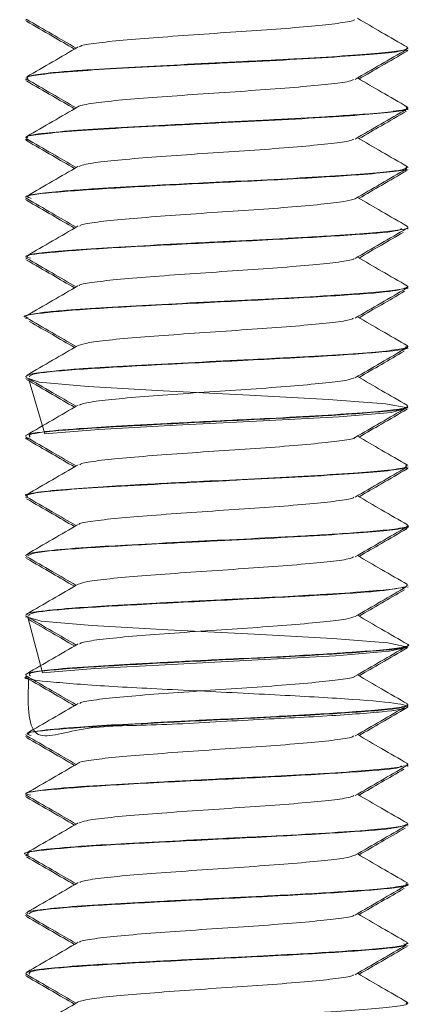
# Model space of a CAD drawing. Header units: millimetres. Extents: x -285 to 376, y -1480 to -23.
# Tile 34 of 38: x 262 to 270, y -85 to -64. Entities that reach past the tile are written whole.
import ezdxf

# ---------------------------------------------------------------- set-up
doc = ezdxf.new("R2010")
doc.units = ezdxf.units.MM

msp = doc.modelspace()

# ---------------------------------------------------------------- linework, layer by layer
at = {"color": 7, "linetype": 'Continuous', "lineweight": 15}
for p, q in [((262.096, -64.069), (262.096, -64.079)), ((270.096, -64.665), (270.096, -64.655)), ((270.096, -64.704), (270.096, -64.694)), ((262.096, -65.28), (262.096, -65.291)), ((262.096, -65.319), (262.096, -65.329)), ((270.046, -65.971), (270.049, -65.954)), ((270.096, -65.915), (270.096, -65.906)), ((270.096, -65.954), (270.096, -65.944)), ((262.096, -66.531), (262.096, -66.54)), ((262.096, -66.569), (262.096, -66.579)), ((270.033, -67.221), (270.065, -67.204)), ((270.096, -67.166), (270.096, -67.155)), ((270.096, -67.204), (270.096, -67.194)), ((262.096, -67.78), (262.096, -67.791)), ((262.096, -67.819), (262.096, -67.829)), ((270.096, -68.415), (270.096, -68.405)), ((270.096, -68.454), (270.096, -68.444)), ((262.096, -69.031), (262.096, -69.04)), ((262.096, -69.069), (262.096, -69.079)), ((270.096, -69.665), (270.096, -69.655)), ((270.096, -69.703), (270.096, -69.694)), ((262.096, -70.28), (262.096, -70.29)), ((262.096, -70.319), (262.096, -70.328)), ((270.096, -70.916), (270.096, -70.905)), ((269.977, -70.971), (270.016, -70.953)), ((270.096, -70.953), (270.096, -70.944)), ((262.096, -71.53), (262.096, -71.541)), ((262.096, -71.569), (262.096, -71.578)), ((270.096, -72.166), (270.096, -72.155)), ((270.096, -72.203), (270.096, -72.194)), ((262.096, -72.78), (262.096, -72.791)), ((262.096, -72.819), (262.096, -72.829)), ((270.096, -73.415), (270.096, -73.406)), ((270.096, -73.454), (270.096, -73.444)), ((262.096, -74.03), (262.096, -74.041)), ((262.096, -74.069), (262.096, -74.079)), ((270.058, -74.721), (270.05, -74.704)), ((270.096, -74.665), (270.096, -74.655)), ((270.096, -74.704), (270.096, -74.694)), ((262.096, -75.281), (262.096, -75.291)), ((262.096, -75.319), (262.096, -75.328)), ((269.981, -75.971), (270.029, -75.953)), ((270.096, -75.916), (270.096, -75.906)), ((270.096, -75.953), (270.096, -75.943)), ((262.096, -76.53), (262.096, -76.541)), ((262.096, -76.569), (262.096, -76.578)), ((270.096, -77.166), (270.096, -77.155)), ((270.096, -77.204), (270.096, -77.194)), ((262.096, -77.78), (262.096, -77.791)), ((262.096, -77.819), (262.096, -77.829)), ((270.096, -78.416), (270.096, -78.405)), ((270.096, -78.454), (270.096, -78.444)), ((262.096, -79.031), (262.096, -79.041)), ((262.096, -79.069), (262.096, -79.079)), ((270.096, -79.665), (270.096, -79.655)), ((270.096, -79.704), (270.096, -79.694)), ((262.096, -80.281), (262.096, -80.29)), ((262.096, -80.319), (262.096, -80.329)), ((270.096, -80.915), (270.096, -80.905)), ((270.096, -80.954), (270.096, -80.944)), ((262.096, -81.531), (262.096, -81.54)), ((262.096, -81.568), (262.096, -81.578)), ((269.976, -82.221), (270.008, -82.203)), ((270.096, -82.166), (270.096, -82.156)), ((270.096, -82.203), (270.096, -82.194)), ((262.096, -82.78), (262.096, -82.791)), ((262.096, -82.819), (262.096, -82.828)), ((270.096, -83.416), (270.096, -83.405)), ((270.096, -83.453), (270.096, -83.444)), ((262.096, -84.03), (262.096, -84.041)), ((262.096, -84.069), (262.096, -84.079)), ((270.096, -84.666), (270.096, -84.656))]:
    msp.add_line(p, q, dxfattribs=at)
at = {"color": 7, "linetype": 'Continuous', "lineweight": 15, "flags": 128}
for points in [[(262.153, -71.578), (262.491, -72.74), (263.626, -72.648), (265.246, -72.559), (267.064, -72.467), (268.661, -72.378), (269.751, -72.287), (270.093, -72.196), (269.627, -72.107), (268.432, -72.015), (266.783, -71.926), (264.969, -71.834), (263.405, -71.745), (262.378, -71.654), (262.108, -71.563), (262.108, -71.563)], [(262.136, -76.578), (262.448, -77.745), (263.544, -77.653), (265.145, -77.565), (266.963, -77.472), (268.579, -77.383), (269.708, -77.291), (270.095, -77.202), (269.674, -77.112), (268.516, -77.02), (266.886, -76.931), (265.068, -76.839), (263.484, -76.75), (262.416, -76.659), (262.101, -76.568), (262.101, -76.568)]]:
    msp.add_lwpolyline(points, dxfattribs=at)
at = {"color": 7, "linetype": 'Continuous', "lineweight": 15}
for points, knots in [([(262.106, -64.055), (262.286, -64.159), (262.634, -64.361), (262.982, -64.563), (263.149, -64.66)], [0, 0, 0, 0, 0.517843, 1, 1, 1, 1]), ([(262.111, -64.097), (262.291, -64.201), (262.626, -64.395), (262.961, -64.59), (263.116, -64.68)], [0, 0, 0, 0, 0.537994, 1, 1, 1, 1]), ([(263.223, -64.635), (263.227, -64.629), (263.245, -64.602), (263.547, -64.556), (264.099, -64.493), (264.853, -64.436), (265.713, -64.373), (266.611, -64.313), (267.46, -64.255), (268.19, -64.191), (268.705, -64.134), (268.97, -64.09), (268.975, -64.067), (268.976, -64.064)], [0, 0, 0, 0, 0.034723, 0.140268, 0.2469, 0.351199, 0.457784, 0.56344, 0.668338, 0.775142, 0.879593, 0.985814, 1, 1, 1, 1]), ([(270.088, -64.643), (269.908, -64.538), (269.559, -64.336), (269.21, -64.133), (269.041, -64.035)], [0, 0, 0, 0, 0.515654, 1, 1, 1, 1]), ([(262.143, -65.305), (262.125, -65.29), (262.085, -65.255), (262.447, -65.203), (263.13, -65.139), (264.098, -65.082), (265.244, -65.021), (266.468, -64.959), (267.659, -64.902), (268.707, -64.838), (269.51, -64.779), (270.014, -64.722), (270.056, -64.683), (270.075, -64.665)], [0, 0, 0, 0, 0.069049, 0.162428, 0.257736, 0.351084, 0.445643, 0.540568, 0.63368, 0.728921, 0.822744, 0.91677, 1, 1, 1, 1]), ([(270.067, -64.643), (270.08, -64.645), (270.094, -64.648), (270.095, -64.651), (270.095, -64.651), (270.095, -64.653), (270.096, -64.658), (270.085, -64.677), (269.962, -64.716), (269.527, -64.768), (268.764, -64.824), (268.089, -64.866), (267.698, -64.887), (267.594, -64.893), (267.249, -64.911), (266.532, -64.946), (265.474, -64.999), (264.352, -65.058), (263.668, -65.097), (263.299, -65.122), (263.025, -65.141), (262.581, -65.179), (262.168, -65.229), (262.131, -65.264), (262.114, -65.28)], [0, 0, 0, 0, 0.013166, 0.013412, 0.013828, 0.015168, 0.019882, 0.037442, 0.104972, 0.195445, 0.285565, 0.377243, 0.3805, 0.386041, 0.403973, 0.467137, 0.558111, 0.648553, 0.738988, 0.748229, 0.766613, 0.830709, 0.921471, 1, 1, 1, 1]), ([(263.195, -64.634), (263.015, -64.739), (262.655, -64.948), (262.295, -65.156), (262.115, -65.261)], [0, 0, 0, 0, 0.4996716, 1, 1, 1, 1]), ([(268.991, -65.314), (269.171, -65.21), (269.53, -65.001), (269.89, -64.792), (270.07, -64.688)], [0, 0, 0, 0, 0.49971, 1, 1, 1, 1]), ([(269.075, -65.305), (269.23, -65.215), (269.565, -65.02), (269.901, -64.826), (270.08, -64.721)], [0, 0, 0, 0, 0.464504, 1, 1, 1, 1]), ([(270.075, -64.721), (270.078, -64.721), (270.106, -64.715), (270.082, -64.709), (270.06, -64.704)], [0, 0, 0, 0, 0.110509, 1, 1, 1, 1]), ([(262.106, -65.305), (262.286, -65.409), (262.634, -65.611), (262.982, -65.813), (263.149, -65.91)], [0, 0, 0, 0, 0.517843, 1, 1, 1, 1]), ([(262.111, -65.347), (262.291, -65.451), (262.626, -65.645), (262.961, -65.84), (263.116, -65.93)], [0, 0, 0, 0, 0.537994, 1, 1, 1, 1]), ([(263.202, -65.884), (263.202, -65.883), (263.198, -65.862), (263.44, -65.823), (263.922, -65.759), (264.635, -65.702), (265.472, -65.641), (266.368, -65.579), (267.239, -65.522), (268.008, -65.458), (268.587, -65.399), (268.919, -65.352), (268.95, -65.323), (268.96, -65.314)], [0, 0, 0, 0, 0.006044, 0.110696, 0.217519, 0.322136, 0.428115, 0.534505, 0.638856, 0.745604, 0.850754, 0.956133, 1, 1, 1, 1]), ([(270.088, -65.893), (269.908, -65.788), (269.559, -65.586), (269.21, -65.383), (269.041, -65.285)], [0, 0, 0, 0, 0.5156526, 1, 1, 1, 1]), ([(262.127, -66.54), (262.117, -66.536), (262.064, -66.511), (262.326, -66.47), (262.908, -66.406), (263.815, -66.347), (264.921, -66.288), (266.133, -66.225), (267.346, -66.168), (268.441, -66.106), (269.33, -66.044), (269.892, -65.987), (270.138, -65.941), (270.08, -65.918), (270.073, -65.915)], [0, 0, 0, 0, 0.021184, 0.116451, 0.213857, 0.310204, 0.406155, 0.50367, 0.599014, 0.696129, 0.792999, 0.888501, 0.986061, 1, 1, 1, 1]), ([(263.195, -65.884), (263.015, -65.989), (262.655, -66.198), (262.295, -66.406), (262.115, -66.511)], [0, 0, 0, 0, 0.4996716, 1, 1, 1, 1]), ([(270.058, -65.906), (270.069, -65.912), (270.105, -65.932), (269.976, -65.957), (269.854, -65.976), (269.814, -65.982), (269.658, -66.003), (269.386, -66.027), (268.874, -66.065), (268.275, -66.105), (267.684, -66.139), (267.31, -66.158), (267.296, -66.158), (267.249, -66.161), (267.071, -66.17), (266.71, -66.187), (266.339, -66.205), (266.028, -66.221), (265.637, -66.241), (264.905, -66.279), (263.937, -66.33), (263.042, -66.387), (262.594, -66.429), (262.391, -66.454), (262.255, -66.473), (262.104, -66.498), (262.128, -66.521), (262.138, -66.531)], [0, 0, 0, 0, 0.03007, 0.097471, 0.115755, 0.121029, 0.123723, 0.215066, 0.246971, 0.308288, 0.401327, 0.401679, 0.402364, 0.404732, 0.413462, 0.446881, 0.492907, 0.502403, 0.521193, 0.586554, 0.678838, 0.770738, 0.86424, 0.873524, 0.891916, 0.95593, 1, 1, 1, 1]), ([(268.991, -66.564), (269.171, -66.46), (269.53, -66.251), (269.89, -66.042), (270.07, -65.938)], [0, 0, 0, 0, 0.499711, 1, 1, 1, 1]), ([(269.075, -66.555), (269.23, -66.465), (269.562, -66.272), (269.894, -66.08), (270.07, -65.978)], [0, 0, 0, 0, 0.469475, 1, 1, 1, 1]), ([(262.132, -66.597), (262.118, -66.594), (262.086, -66.588), (262.108, -66.582), (262.121, -66.579)], [0, 0, 0, 0, 0.445519, 1, 1, 1, 1]), ([(262.106, -66.555), (262.286, -66.659), (262.634, -66.861), (262.982, -67.063), (263.149, -67.16)], [0, 0, 0, 0, 0.517843, 1, 1, 1, 1]), ([(262.111, -66.597), (262.291, -66.701), (262.626, -66.895), (262.961, -67.09), (263.116, -67.18)], [0, 0, 0, 0, 0.537995, 1, 1, 1, 1]), ([(263.213, -67.136), (263.25, -67.12), (263.335, -67.085), (263.773, -67.027), (264.425, -66.967), (265.237, -66.908), (266.123, -66.845), (267.01, -66.788), (267.814, -66.726), (268.451, -66.664), (268.863, -66.613), (268.935, -66.578), (268.964, -66.563)], [0, 0, 0, 0, 0.083631, 0.18999, 0.295189, 0.399955, 0.506435, 0.610534, 0.716575, 0.822348, 0.92662, 1, 1, 1, 1]), ([(270.088, -67.143), (269.908, -67.038), (269.559, -66.836), (269.21, -66.633), (269.041, -66.535)], [0, 0, 0, 0, 0.5156526, 1, 1, 1, 1]), ([(270.07, -67.143), (270.066, -67.164), (270.059, -67.203), (269.61, -67.26), (268.937, -67.312), (267.995, -67.372), (266.915, -67.429), (265.894, -67.477), (265.122, -67.517), (264.362, -67.558), (263.778, -67.59), (263.2, -67.628), (262.698, -67.668), (262.237, -67.72), (262.105, -67.757), (262.096, -67.776), (262.096, -67.777), (262.095, -67.779), (262.096, -67.78), (262.096, -67.78)], [0, 0, 0, 0, 0.098252, 0.178368, 0.266383, 0.358058, 0.448137, 0.531813, 0.595348, 0.630674, 0.720274, 0.751658, 0.811705, 0.902128, 0.992544, 0.993268, 0.994662, 0.99946, 1, 1, 1, 1]), ([(263.195, -67.134), (263.015, -67.239), (262.655, -67.448), (262.295, -67.656), (262.115, -67.761)], [0, 0, 0, 0, 0.4996723, 1, 1, 1, 1]), ([(262.21, -67.806), (262.167, -67.792), (262.029, -67.747), (262.682, -67.674), (264.004, -67.584), (265.796, -67.491), (267.638, -67.405), (269.006, -67.32), (269.772, -67.253), (270.098, -67.203), (270.062, -67.174), (270.051, -67.166)], [0, 0, 0, 0, 0.065651, 0.206348, 0.347224, 0.48913, 0.629277, 0.771637, 0.864988, 0.96038, 1, 1, 1, 1]), ([(268.991, -67.814), (269.171, -67.71), (269.53, -67.501), (269.89, -67.292), (270.07, -67.188)], [0, 0, 0, 0, 0.49971, 1, 1, 1, 1]), ([(269.075, -67.805), (269.23, -67.715), (269.565, -67.52), (269.901, -67.326), (270.08, -67.221)], [0, 0, 0, 0, 0.464505, 1, 1, 1, 1]), ([(262.106, -67.805), (262.286, -67.909), (262.634, -68.111), (262.982, -68.313), (263.149, -68.41)], [0, 0, 0, 0, 0.517843, 1, 1, 1, 1]), ([(263.226, -68.385), (263.24, -68.375), (263.28, -68.346), (263.633, -68.294), (264.228, -68.232), (265.007, -68.175), (265.879, -68.112), (266.774, -68.053), (267.608, -67.993), (268.297, -67.93), (268.803, -67.874), (268.928, -67.833), (268.99, -67.813)], [0, 0, 0, 0, 0.054364, 0.160178, 0.266163, 0.370275, 0.476757, 0.581445, 0.6867, 0.793023, 0.897023, 1, 1, 1, 1]), ([(270.088, -68.393), (269.908, -68.288), (269.559, -68.086), (269.21, -67.883), (269.041, -67.785)], [0, 0, 0, 0, 0.515654, 1, 1, 1, 1]), ([(262.111, -67.847), (262.291, -67.951), (262.626, -68.145), (262.961, -68.34), (263.116, -68.43)], [0, 0, 0, 0, 0.537994, 1, 1, 1, 1]), ([(262.191, -69.056), (262.154, -69.047), (261.985, -69.008), (262.515, -68.941), (263.715, -68.849), (265.457, -68.759), (267.324, -68.67), (268.905, -68.576), (269.883, -68.503), (269.944, -68.456), (269.966, -68.439)], [0, 0, 0, 0, 0.0418936, 0.1874698, 0.3346162, 0.4810824, 0.6270005, 0.774616, 0.920053, 1, 1, 1, 1]), ([(263.195, -68.384), (263.015, -68.489), (262.655, -68.698), (262.295, -68.906), (262.115, -69.011)], [0, 0, 0, 0, 0.4996716, 1, 1, 1, 1]), ([(270.078, -68.405), (270.084, -68.408), (270.138, -68.429), (269.917, -68.473), (269.409, -68.528), (268.685, -68.579), (268.027, -68.619), (267.321, -68.658), (266.761, -68.685), (266.256, -68.71), (265.866, -68.729), (265.132, -68.767), (264.148, -68.819), (263.206, -68.874), (262.521, -68.935), (262.134, -68.985), (262.133, -69.018), (262.132, -69.031)], [0, 0, 0, 0, 0.010814, 0.104387, 0.196147, 0.2887, 0.349298, 0.382342, 0.473668, 0.484418, 0.503592, 0.567119, 0.660014, 0.751506, 0.845052, 0.937092, 1, 1, 1, 1]), ([(268.991, -69.064), (269.171, -68.96), (269.53, -68.751), (269.89, -68.542), (270.07, -68.438)], [0, 0, 0, 0, 0.49971, 1, 1, 1, 1]), ([(269.075, -69.055), (269.23, -68.965), (269.539, -68.785), (269.848, -68.606), (270.001, -68.518)], [0, 0, 0, 0, 0.504415, 1, 1, 1, 1]), ([(262.106, -69.055), (262.286, -69.159), (262.634, -69.361), (262.982, -69.563), (263.149, -69.66)], [0, 0, 0, 0, 0.517843, 1, 1, 1, 1]), ([(263.219, -69.635), (263.22, -69.63), (263.23, -69.605), (263.511, -69.561), (264.042, -69.498), (264.783, -69.441), (265.637, -69.379), (266.535, -69.318), (267.392, -69.26), (268.134, -69.197), (268.67, -69.139), (268.954, -69.094), (268.966, -69.069), (268.968, -69.064)], [0, 0, 0, 0, 0.025696, 0.130925, 0.237659, 0.341998, 0.448434, 0.554362, 0.659028, 0.765856, 0.870469, 0.976464, 1, 1, 1, 1]), ([(270.088, -69.643), (269.908, -69.538), (269.559, -69.336), (269.21, -69.133), (269.041, -69.035)], [0, 0, 0, 0, 0.515654, 1, 1, 1, 1]), ([(262.111, -69.097), (262.291, -69.201), (262.626, -69.395), (262.961, -69.59), (263.116, -69.68)], [0, 0, 0, 0, 0.537994, 1, 1, 1, 1]), ([(262.144, -70.305), (262.127, -70.302), (261.947, -70.269), (262.376, -70.209), (263.44, -70.114), (265.127, -70.026), (266.991, -69.935), (268.662, -69.844), (269.864, -69.757), (270.011, -69.695), (270.085, -69.665)], [0, 0, 0, 0, 0.014318, 0.154591, 0.297053, 0.437661, 0.579137, 0.720857, 0.861349, 1, 1, 1, 1]), ([(270.083, -69.643), (270.087, -69.645), (270.114, -69.659), (270.057, -69.693), (269.765, -69.745), (269.247, -69.788), (268.7, -69.827), (268.073, -69.867), (267.123, -69.918), (265.954, -69.974), (264.799, -70.035), (263.751, -70.09), (262.999, -70.142), (262.578, -70.181), (262.26, -70.22), (262.132, -70.247), (262.098, -70.271), (262.097, -70.277), (262.097, -70.28)], [0, 0, 0, 0, 0.009426, 0.066846, 0.15827, 0.247765, 0.2817, 0.339501, 0.430308, 0.520155, 0.611863, 0.701803, 0.7925, 0.852089, 0.884279, 0.973787, 0.984385, 1, 1, 1, 1]), ([(263.195, -69.634), (263.015, -69.739), (262.655, -69.948), (262.295, -70.156), (262.115, -70.261)], [0, 0, 0, 0, 0.4996716, 1, 1, 1, 1]), ([(268.991, -70.314), (269.171, -70.21), (269.53, -70.001), (269.89, -69.792), (270.07, -69.688)], [0, 0, 0, 0, 0.499711, 1, 1, 1, 1]), ([(270.06, -69.673), (270.077, -69.677), (270.104, -69.684), (270.084, -69.691), (270.076, -69.694)], [0, 0, 0, 0, 0.618752, 1, 1, 1, 1]), ([(269.075, -70.305), (269.23, -70.215), (269.548, -70.03), (269.866, -69.846), (270.028, -69.752)], [0, 0, 0, 0, 0.489822, 1, 1, 1, 1]), ([(262.106, -70.305), (262.286, -70.409), (262.634, -70.611), (262.982, -70.813), (263.149, -70.91)], [0, 0, 0, 0, 0.517843, 1, 1, 1, 1]), ([(270.088, -70.893), (269.908, -70.788), (269.559, -70.586), (269.21, -70.383), (269.041, -70.285)], [0, 0, 0, 0, 0.515653, 1, 1, 1, 1]), ([(262.173, -70.383), (262.333, -70.475), (262.647, -70.657), (262.961, -70.84), (263.116, -70.93)], [0, 0, 0, 0, 0.507632, 1, 1, 1, 1]), ([(263.195, -70.885), (263.255, -70.866), (263.378, -70.828), (263.879, -70.765), (264.566, -70.707), (265.398, -70.646), (266.291, -70.584), (267.168, -70.527), (267.948, -70.464), (268.546, -70.404), (268.902, -70.355), (268.944, -70.324), (268.959, -70.314)], [0, 0, 0, 0, 0.102855, 0.209487, 0.314149, 0.419692, 0.526065, 0.630192, 0.73667, 0.841967, 0.946856, 1, 1, 1, 1]), ([(270.069, -70.893), (270.081, -70.895), (270.093, -70.898), (270.094, -70.901), (270.095, -70.902), (270.096, -70.907), (270.087, -70.927), (269.967, -70.965), (269.538, -71.017), (268.778, -71.073), (268.081, -71.116), (267.613, -71.142), (267.256, -71.16), (266.544, -71.195), (265.493, -71.248), (264.369, -71.307), (263.681, -71.346), (263.31, -71.371), (263.034, -71.391), (262.59, -71.428), (262.171, -71.478), (262.13, -71.514), (262.112, -71.53)], [0, 0, 0, 0, 0.011683, 0.0124688, 0.0139156, 0.018794, 0.0364831, 0.1034799, 0.1940019, 0.2840766, 0.3757607, 0.3857531, 0.4040869, 0.4656914, 0.5566277, 0.6470811, 0.7375271, 0.7471901, 0.7657116, 0.8292325, 0.9200376, 1, 1, 1, 1]), ([(263.195, -70.884), (263.015, -70.989), (262.655, -71.198), (262.295, -71.406), (262.115, -71.511)], [0, 0, 0, 0, 0.4996716, 1, 1, 1, 1]), ([(262.171, -71.541), (262.185, -71.519), (262.22, -71.467), (263.217, -71.38), (264.794, -71.294), (266.652, -71.2), (268.411, -71.111), (269.628, -71.022), (270.186, -70.955), (270.06, -70.92), (270.043, -70.916)], [0, 0, 0, 0, 0.1085085, 0.2544331, 0.3980748, 0.5437138, 0.687972, 0.832395, 0.9778932, 1, 1, 1, 1]), ([(268.991, -71.564), (269.171, -71.46), (269.53, -71.251), (269.89, -71.042), (270.07, -70.938)], [0, 0, 0, 0, 0.49971, 1, 1, 1, 1]), ([(269.075, -71.555), (269.23, -71.465), (269.545, -71.282), (269.86, -71.099), (270.019, -71.007)], [0, 0, 0, 0, 0.494411, 1, 1, 1, 1]), ([(270.088, -72.143), (269.908, -72.038), (269.559, -71.836), (269.21, -71.633), (269.041, -71.535)], [0, 0, 0, 0, 0.515653, 1, 1, 1, 1]), ([(262.106, -71.555), (262.286, -71.659), (262.634, -71.861), (262.982, -72.063), (263.149, -72.16)], [0, 0, 0, 0, 0.517844, 1, 1, 1, 1]), ([(262.111, -71.597), (262.291, -71.701), (262.626, -71.895), (262.961, -72.09), (263.116, -72.18)], [0, 0, 0, 0, 0.537994, 1, 1, 1, 1]), ([(263.219, -72.135), (263.248, -72.122), (263.317, -72.089), (263.727, -72.032), (264.362, -71.971), (265.164, -71.913), (266.046, -71.85), (266.936, -71.793), (267.75, -71.731), (268.405, -71.669), (268.845, -71.616), (268.932, -71.58), (268.97, -71.563)], [0, 0, 0, 0, 0.074355, 0.180586, 0.286074, 0.390576, 0.4971, 0.601328, 0.707163, 0.813151, 0.91728, 1, 1, 1, 1]), ([(270.077, -72.155), (270.082, -72.159), (270.131, -72.184), (269.87, -72.232), (269.25, -72.29), (268.35, -72.352), (267.342, -72.407), (266.231, -72.461), (265.103, -72.518), (264.006, -72.577), (263.077, -72.634), (262.417, -72.695), (262.153, -72.742), (262.091, -72.769), (262.099, -72.778), (262.1, -72.78)], [0, 0, 0, 0, 0.014949, 0.125621, 0.211777, 0.314513, 0.411647, 0.473517, 0.583594, 0.677139, 0.756287, 0.867635, 0.95347, 0.991374, 1, 1, 1, 1]), ([(263.195, -72.134), (263.015, -72.239), (262.655, -72.448), (262.295, -72.656), (262.115, -72.761)], [0, 0, 0, 0, 0.4996716, 1, 1, 1, 1]), ([(262.187, -72.806), (262.165, -72.784), (262.113, -72.732), (262.984, -72.647), (264.474, -72.56), (266.311, -72.466), (268.124, -72.379), (269.439, -72.286), (270.1, -72.223), (270.042, -72.191), (270.037, -72.188)], [0, 0, 0, 0, 0.1072858, 0.2545992, 0.4000687, 0.5478373, 0.6933854, 0.8404881, 0.9869333, 1, 1, 1, 1]), ([(268.991, -72.814), (269.171, -72.71), (269.53, -72.501), (269.89, -72.292), (270.07, -72.188)], [0, 0, 0, 0, 0.49971, 1, 1, 1, 1]), ([(269.075, -72.805), (269.23, -72.715), (269.565, -72.52), (269.901, -72.326), (270.08, -72.221)], [0, 0, 0, 0, 0.4645044, 1, 1, 1, 1]), ([(270.088, -73.393), (269.908, -73.288), (269.559, -73.086), (269.21, -72.883), (269.041, -72.785)], [0, 0, 0, 0, 0.515653, 1, 1, 1, 1]), ([(262.173, -72.847), (262.124, -72.841), (262.071, -72.835), (262.099, -72.829), (262.1, -72.829)], [0, 0, 0, 0, 0.941048, 1, 1, 1, 1]), ([(262.106, -72.805), (262.286, -72.909), (262.634, -73.111), (262.982, -73.313), (263.149, -73.41)], [0, 0, 0, 0, 0.517843, 1, 1, 1, 1]), ([(262.111, -72.847), (262.291, -72.951), (262.626, -73.145), (262.961, -73.34), (263.116, -73.43)], [0, 0, 0, 0, 0.537994, 1, 1, 1, 1]), ([(263.226, -73.385), (263.234, -73.377), (263.264, -73.349), (263.592, -73.299), (264.168, -73.237), (264.935, -73.18), (265.802, -73.117), (266.699, -73.058), (267.539, -72.999), (268.254, -72.935), (268.743, -72.879), (268.988, -72.836), (268.987, -72.815), (268.987, -72.814)], [0, 0, 0, 0, 0.045374, 0.151244, 0.257708, 0.362031, 0.468742, 0.574033, 0.679271, 0.785996, 0.890328, 0.996765, 1, 1, 1, 1]), ([(270.056, -73.393), (270.067, -73.409), (270.094, -73.446), (269.685, -73.503), (268.953, -73.561), (268.006, -73.622), (266.909, -73.678), (265.716, -73.736), (264.612, -73.794), (263.639, -73.848), (262.815, -73.904), (262.276, -73.967), (262.05, -74.008), (262.105, -74.028), (262.11, -74.03)], [0, 0, 0, 0, 0.0729264, 0.1764552, 0.2617108, 0.3615328, 0.4471735, 0.5316342, 0.6391253, 0.70847, 0.7944537, 0.903699, 0.9919038, 1, 1, 1, 1]), ([(263.195, -73.384), (263.015, -73.489), (262.655, -73.698), (262.295, -73.906), (262.115, -74.011)], [0, 0, 0, 0, 0.499672, 1, 1, 1, 1]), ([(262.132, -74.055), (262.122, -74.038), (262.098, -74.002), (262.501, -73.947), (263.216, -73.883), (264.207, -73.826), (265.365, -73.764), (266.591, -73.703), (267.773, -73.646), (268.801, -73.582), (269.573, -73.524), (270.035, -73.468), (270.054, -73.431), (270.063, -73.415)], [0, 0, 0, 0, 0.078257, 0.171889, 0.267179, 0.360369, 0.45517, 0.549895, 0.643134, 0.738437, 0.831978, 0.926322, 1, 1, 1, 1]), ([(268.991, -74.064), (269.171, -73.96), (269.53, -73.751), (269.89, -73.542), (270.07, -73.438)], [0, 0, 0, 0, 0.49971, 1, 1, 1, 1]), ([(269.075, -74.055), (269.23, -73.965), (269.565, -73.77), (269.901, -73.576), (270.08, -73.471)], [0, 0, 0, 0, 0.4645044, 1, 1, 1, 1]), ([(270.059, -73.471), (270.073, -73.469), (270.105, -73.463), (270.083, -73.457), (270.071, -73.454)], [0, 0, 0, 0, 0.465872, 1, 1, 1, 1]), ([(262.106, -74.055), (262.286, -74.159), (262.634, -74.361), (262.982, -74.563), (263.149, -74.66)], [0, 0, 0, 0, 0.517843, 1, 1, 1, 1]), ([(262.111, -74.097), (262.291, -74.201), (262.626, -74.395), (262.961, -74.59), (263.116, -74.68)], [0, 0, 0, 0, 0.537994, 1, 1, 1, 1]), ([(263.212, -74.635), (263.212, -74.632), (263.215, -74.608), (263.477, -74.567), (263.986, -74.503), (264.715, -74.446), (265.561, -74.384), (266.458, -74.323), (267.322, -74.266), (268.076, -74.202), (268.633, -74.144), (268.938, -74.097), (268.958, -74.071), (268.963, -74.064)], [0, 0, 0, 0, 0.016668, 0.121601, 0.228398, 0.332833, 0.43908, 0.545242, 0.649732, 0.756545, 0.861374, 0.967107, 1, 1, 1, 1]), ([(270.088, -74.643), (269.908, -74.538), (269.559, -74.336), (269.21, -74.133), (269.041, -74.035)], [0, 0, 0, 0, 0.515653, 1, 1, 1, 1]), ([(270.065, -74.643), (270.077, -74.646), (270.157, -74.672), (269.944, -74.72), (269.445, -74.774), (268.679, -74.831), (267.647, -74.893), (266.413, -74.951), (265.256, -75.01), (264.217, -75.066), (263.245, -75.121), (262.532, -75.183), (262.148, -75.236), (262.113, -75.267), (262.098, -75.281)], [0, 0, 0, 0, 0.017988, 0.12605, 0.210886, 0.278686, 0.39568, 0.488818, 0.571012, 0.665022, 0.744221, 0.849457, 0.937828, 1, 1, 1, 1]), ([(263.195, -74.634), (263.015, -74.739), (262.655, -74.948), (262.295, -75.156), (262.115, -75.261)], [0, 0, 0, 0, 0.4996716, 1, 1, 1, 1]), ([(262.138, -75.291), (262.182, -75.265), (262.277, -75.21), (263.384, -75.119), (264.842, -75.042), (266.257, -74.969), (267.463, -74.912), (268.54, -74.849), (269.404, -74.789), (269.928, -74.731), (270.151, -74.687), (270.09, -74.666), (270.088, -74.665)], [0, 0, 0, 0, 0.126027, 0.271527, 0.414923, 0.512513, 0.607945, 0.705402, 0.802163, 0.898045, 0.995763, 1, 1, 1, 1]), ([(268.991, -75.314), (269.171, -75.21), (269.53, -75.001), (269.89, -74.792), (270.07, -74.688)], [0, 0, 0, 0, 0.49971, 1, 1, 1, 1]), ([(269.075, -75.305), (269.23, -75.215), (269.565, -75.02), (269.901, -74.826), (270.08, -74.721)], [0, 0, 0, 0, 0.4645044, 1, 1, 1, 1]), ([(262.106, -75.305), (262.286, -75.409), (262.634, -75.611), (262.982, -75.813), (263.149, -75.91)], [0, 0, 0, 0, 0.517843, 1, 1, 1, 1]), ([(262.111, -75.347), (262.291, -75.451), (262.626, -75.645), (262.961, -75.84), (263.116, -75.93)], [0, 0, 0, 0, 0.537994, 1, 1, 1, 1]), ([(263.203, -75.886), (263.252, -75.868), (263.357, -75.831), (263.829, -75.77), (264.501, -75.711), (265.324, -75.652), (266.214, -75.589), (267.095, -75.532), (267.887, -75.469), (268.504, -75.409), (268.884, -75.359), (268.939, -75.326), (268.96, -75.314)], [0, 0, 0, 0, 0.094559, 0.201021, 0.305842, 0.410971, 0.517349, 0.621365, 0.727596, 0.833067, 0.937573, 1, 1, 1, 1]), ([(270.088, -75.893), (269.908, -75.788), (269.559, -75.586), (269.21, -75.383), (269.041, -75.285)], [0, 0, 0, 0, 0.515653, 1, 1, 1, 1]), ([(270.065, -75.906), (270.072, -75.913), (270.097, -75.942), (269.785, -75.992), (269.114, -76.05), (268.244, -76.108), (267.176, -76.165), (266.034, -76.22), (264.825, -76.283), (263.808, -76.338), (262.927, -76.395), (262.35, -76.456), (262.076, -76.5), (262.122, -76.525), (262.134, -76.53)], [0, 0, 0, 0, 0.035793, 0.141944, 0.227885, 0.330942, 0.406714, 0.505123, 0.602635, 0.696215, 0.774751, 0.88385, 0.971976, 1, 1, 1, 1]), ([(263.195, -75.884), (263.015, -75.989), (262.655, -76.198), (262.295, -76.406), (262.115, -76.511)], [0, 0, 0, 0, 0.499672, 1, 1, 1, 1]), ([(262.156, -76.555), (262.156, -76.53), (262.157, -76.475), (263.138, -76.386), (264.691, -76.299), (266.551, -76.205), (268.298, -76.117), (269.645, -76.027), (269.92, -75.967), (270.055, -75.938)], [0, 0, 0, 0, 0.125045, 0.272765, 0.418226, 0.565891, 0.711806, 0.858344, 1, 1, 1, 1]), ([(268.991, -76.564), (269.171, -76.46), (269.53, -76.251), (269.89, -76.042), (270.07, -75.938)], [0, 0, 0, 0, 0.49971, 1, 1, 1, 1]), ([(269.075, -76.555), (269.23, -76.465), (269.547, -76.281), (269.863, -76.097), (270.024, -76.004)], [0, 0, 0, 0, 0.491842, 1, 1, 1, 1]), ([(262.106, -76.555), (262.286, -76.659), (262.634, -76.861), (262.982, -77.063), (263.149, -77.16)], [0, 0, 0, 0, 0.517843, 1, 1, 1, 1]), ([(262.154, -76.621), (262.32, -76.718), (262.641, -76.904), (262.961, -77.09), (263.116, -77.18)], [0, 0, 0, 0, 0.517523, 1, 1, 1, 1]), ([(263.223, -77.135), (263.244, -77.123), (263.3, -77.092), (263.682, -77.038), (264.299, -76.976), (265.091, -76.919), (265.969, -76.855), (266.862, -76.797), (267.686, -76.737), (268.356, -76.674), (268.826, -76.62), (268.93, -76.581), (268.978, -76.563)], [0, 0, 0, 0, 0.065125, 0.171186, 0.276926, 0.381218, 0.487746, 0.592155, 0.697746, 0.803911, 0.907949, 1, 1, 1, 1]), ([(270.088, -77.143), (269.908, -77.038), (269.559, -76.836), (269.21, -76.633), (269.041, -76.535)], [0, 0, 0, 0, 0.515653, 1, 1, 1, 1]), ([(270.085, -77.143), (270.086, -77.143), (270.168, -77.164), (270.007, -77.207), (269.568, -77.265), (269.048, -77.303), (268.65, -77.33), (268.3, -77.353), (267.652, -77.391), (266.893, -77.429), (266.165, -77.464), (265.387, -77.504), (264.436, -77.554), (263.426, -77.61), (262.657, -77.669), (262.258, -77.72), (262.13, -77.751), (262.101, -77.768), (262.096, -77.776), (262.096, -77.779), (262.096, -77.78)], [0, 0, 0, 0, 0.0014407, 0.1015319, 0.192031, 0.2739777, 0.2898905, 0.3175519, 0.3776527, 0.4642033, 0.5002998, 0.5489661, 0.6464896, 0.7282863, 0.8274842, 0.9180554, 0.9614592, 0.9842621, 0.9962153, 1, 1, 1, 1]), ([(263.195, -77.134), (263.015, -77.239), (262.655, -77.448), (262.295, -77.656), (262.115, -77.761)], [0, 0, 0, 0, 0.499672, 1, 1, 1, 1]), ([(262.197, -77.806), (262.167, -77.786), (262.094, -77.735), (262.917, -77.653), (264.375, -77.565), (266.204, -77.471), (268.028, -77.384), (269.382, -77.291), (270.075, -77.227), (270.025, -77.193), (270.019, -77.188)], [0, 0, 0, 0, 0.099201, 0.24627, 0.39182, 0.539579, 0.685034, 0.83236, 0.978543, 1, 1, 1, 1]), ([(268.991, -77.814), (269.171, -77.71), (269.53, -77.501), (269.89, -77.292), (270.07, -77.188)], [0, 0, 0, 0, 0.49971, 1, 1, 1, 1]), ([(269.075, -77.805), (269.23, -77.715), (269.565, -77.52), (269.901, -77.326), (270.08, -77.221)], [0, 0, 0, 0, 0.4645044, 1, 1, 1, 1]), ([(262.157, -77.847), (262.139, -78.355), (262.106, -79.306), (263.21, -78.846), (264.789, -78.851), (266.649, -78.732), (268.397, -78.652), (269.674, -78.556), (270.224, -78.469), (269.937, -78.377), (268.869, -78.286), (267.235, -78.198), (265.378, -78.104), (263.639, -78.018), (262.49, -77.924), (261.98, -77.863), (262.113, -77.831), (262.122, -77.829)], [0, 0, 0, 0, 0.080372, 0.1506, 0.22077, 0.291592, 0.361453, 0.432426, 0.502376, 0.57296, 0.64339, 0.713414, 0.784346, 0.854192, 0.925096, 0.995162, 1, 1, 1, 1]), ([(262.111, -77.802), (262.109, -77.803), (262.096, -77.808), (262.106, -77.814), (262.115, -77.819)], [0, 0, 0, 0, 0.168143, 1, 1, 1, 1]), ([(262.106, -77.805), (262.286, -77.909), (262.634, -78.111), (262.982, -78.313), (263.149, -78.41)], [0, 0, 0, 0, 0.517843, 1, 1, 1, 1]), ([(262.111, -77.847), (262.291, -77.951), (262.626, -78.145), (262.961, -78.34), (263.116, -78.43)], [0, 0, 0, 0, 0.537994, 1, 1, 1, 1]), ([(263.224, -78.385), (263.229, -78.378), (263.248, -78.352), (263.554, -78.305), (264.109, -78.242), (264.865, -78.185), (265.726, -78.122), (266.624, -78.062), (267.472, -78.004), (268.199, -77.94), (268.71, -77.884), (268.973, -77.84), (268.977, -77.817), (268.977, -77.814)], [0, 0, 0, 0, 0.036285, 0.141881, 0.248492, 0.352789, 0.459396, 0.565002, 0.669945, 0.776741, 0.88117, 0.987426, 1, 1, 1, 1]), ([(270.088, -78.393), (269.908, -78.288), (269.559, -78.086), (269.21, -77.883), (269.041, -77.785)], [0, 0, 0, 0, 0.515653, 1, 1, 1, 1]), ([(263.195, -78.384), (263.015, -78.489), (262.655, -78.698), (262.295, -78.906), (262.115, -79.011)], [0, 0, 0, 0, 0.4996716, 1, 1, 1, 1]), ([(270.077, -78.405), (270.083, -78.408), (270.132, -78.434), (269.872, -78.481), (269.389, -78.527), (268.854, -78.567), (268.42, -78.595), (268.022, -78.619), (267.715, -78.636), (267.157, -78.666), (266.224, -78.71), (265.057, -78.771), (264.019, -78.826), (263.085, -78.883), (262.44, -78.944), (262.105, -78.993), (262.133, -79.021), (262.142, -79.031)], [0, 0, 0, 0, 0.014268, 0.124434, 0.211393, 0.249003, 0.316893, 0.344261, 0.359644, 0.399017, 0.488042, 0.583488, 0.675987, 0.755263, 0.86645, 0.952996, 1, 1, 1, 1]), ([(262.211, -79.056), (262.168, -79.041), (262.039, -78.995), (262.72, -78.92), (264.068, -78.831), (265.865, -78.738), (267.716, -78.651), (269.181, -78.556), (269.993, -78.489), (269.981, -78.449), (269.979, -78.439)], [0, 0, 0, 0, 0.073622, 0.219807, 0.365872, 0.513295, 0.658718, 0.806452, 0.952059, 1, 1, 1, 1]), ([(268.991, -79.064), (269.171, -78.96), (269.53, -78.751), (269.89, -78.542), (270.07, -78.438)], [0, 0, 0, 0, 0.49971, 1, 1, 1, 1]), ([(269.075, -79.055), (269.23, -78.965), (269.565, -78.77), (269.901, -78.576), (270.08, -78.471)], [0, 0, 0, 0, 0.4645044, 1, 1, 1, 1]), ([(262.106, -79.055), (262.286, -79.159), (262.634, -79.361), (262.982, -79.563), (263.149, -79.66)], [0, 0, 0, 0, 0.517843, 1, 1, 1, 1]), ([(262.111, -79.097), (262.291, -79.201), (262.626, -79.395), (262.961, -79.59), (263.116, -79.68)], [0, 0, 0, 0, 0.537994, 1, 1, 1, 1]), ([(263.203, -79.634), (263.203, -79.633), (263.201, -79.612), (263.445, -79.572), (263.932, -79.508), (264.647, -79.451), (265.485, -79.39), (266.381, -79.328), (267.251, -79.271), (268.018, -79.207), (268.594, -79.149), (268.922, -79.101), (268.951, -79.072), (268.96, -79.064)], [0, 0, 0, 0, 0.007609, 0.112298, 0.21912, 0.323705, 0.429727, 0.536088, 0.640454, 0.747214, 0.852313, 0.957747, 1, 1, 1, 1]), ([(270.088, -79.643), (269.908, -79.538), (269.559, -79.336), (269.21, -79.133), (269.041, -79.035)], [0, 0, 0, 0, 0.515653, 1, 1, 1, 1]), ([(270.085, -79.643), (270.089, -79.645), (270.096, -79.65), (270.096, -79.657), (270.094, -79.662), (270.092, -79.664), (270.091, -79.665), (270.091, -79.665), (270.091, -79.665), (270.091, -79.665), (270.091, -79.665), (270.091, -79.665), (270.091, -79.665), (270.091, -79.665), (270.091, -79.665), (270.089, -79.666), (270.086, -79.669), (270.073, -79.678), (269.995, -79.707), (269.682, -79.754), (268.946, -79.812), (268.005, -79.872), (267.114, -79.918), (266.398, -79.952), (265.621, -79.992), (264.641, -80.043), (263.522, -80.103), (262.683, -80.165), (262.238, -80.225), (262.06, -80.259), (262.109, -80.278), (262.115, -80.281)], [0, 0, 0, 0, 0.011992, 0.024325, 0.030689, 0.03392, 0.034734, 0.035141, 0.035191, 0.035217, 0.03523, 0.035233, 0.035235, 0.035255, 0.035295, 0.035651, 0.040437, 0.048675, 0.0755, 0.175948, 0.265347, 0.359798, 0.445752, 0.484393, 0.529366, 0.62765, 0.715754, 0.828632, 0.912921, 0.988579, 1, 1, 1, 1]), ([(262.198, -80.306), (262.157, -80.296), (261.993, -80.255), (262.548, -80.188), (263.775, -80.096), (265.528, -80.005), (267.394, -79.917), (268.956, -79.823), (269.903, -79.751), (269.95, -79.705), (269.965, -79.689)], [0, 0, 0, 0, 0.047518, 0.193158, 0.340112, 0.486756, 0.632546, 0.780231, 0.925655, 1, 1, 1, 1]), ([(263.195, -79.634), (263.015, -79.739), (262.655, -79.948), (262.295, -80.156), (262.115, -80.261)], [0, 0, 0, 0, 0.499672, 1, 1, 1, 1]), ([(268.991, -80.314), (269.171, -80.21), (269.53, -80.001), (269.89, -79.792), (270.07, -79.688)], [0, 0, 0, 0, 0.49971, 1, 1, 1, 1]), ([(269.075, -80.305), (269.23, -80.215), (269.543, -80.033), (269.855, -79.852), (270.012, -79.761)], [0, 0, 0, 0, 0.49817, 1, 1, 1, 1]), ([(270.075, -79.673), (270.076, -79.673), (270.089, -79.679), (270.112, -79.686), (270.091, -79.693), (270.089, -79.694)], [0, 0, 0, 0, 0.0386956, 0.88778, 1, 1, 1, 1]), ([(262.106, -80.305), (262.286, -80.409), (262.634, -80.611), (262.982, -80.813), (263.149, -80.91)], [0, 0, 0, 0, 0.517843, 1, 1, 1, 1]), ([(262.111, -80.347), (262.291, -80.451), (262.626, -80.645), (262.961, -80.84), (263.116, -80.93)], [0, 0, 0, 0, 0.537994, 1, 1, 1, 1]), ([(263.211, -80.886), (263.25, -80.87), (263.339, -80.835), (263.781, -80.776), (264.436, -80.716), (265.25, -80.657), (266.136, -80.594), (267.022, -80.537), (267.825, -80.475), (268.459, -80.414), (268.866, -80.362), (268.935, -80.328), (268.964, -80.313)], [0, 0, 0, 0, 0.085235, 0.191613, 0.296758, 0.401573, 0.508042, 0.612124, 0.718196, 0.823927, 0.92823, 1, 1, 1, 1]), ([(270.088, -80.893), (269.908, -80.788), (269.559, -80.586), (269.21, -80.383), (269.041, -80.285)], [0, 0, 0, 0, 0.515653, 1, 1, 1, 1]), ([(262.156, -81.555), (262.134, -81.551), (261.955, -81.516), (262.403, -81.455), (263.497, -81.361), (265.197, -81.273), (267.062, -81.182), (268.717, -81.09), (269.883, -81.004), (270.009, -80.944), (270.07, -80.915)], [0, 0, 0, 0, 0.019914, 0.160155, 0.302511, 0.4432, 0.584461, 0.726327, 0.866713, 1, 1, 1, 1]), ([(263.195, -80.884), (263.015, -80.989), (262.655, -81.198), (262.295, -81.406), (262.115, -81.511)], [0, 0, 0, 0, 0.499672, 1, 1, 1, 1]), ([(270.077, -80.893), (270.085, -80.898), (270.122, -80.923), (269.949, -80.969), (269.416, -81.028), (268.54, -81.09), (267.506, -81.149), (266.404, -81.202), (265.312, -81.257), (264.228, -81.315), (263.238, -81.371), (262.55, -81.432), (262.145, -81.485), (262.138, -81.516), (262.135, -81.531)], [0, 0, 0, 0, 0.0258416, 0.1191793, 0.2075336, 0.3081751, 0.4111813, 0.4763449, 0.5712198, 0.6636684, 0.7431474, 0.8534119, 0.9297079, 1, 1, 1, 1]), ([(268.991, -81.564), (269.171, -81.46), (269.53, -81.251), (269.89, -81.042), (270.07, -80.938)], [0, 0, 0, 0, 0.49971, 1, 1, 1, 1]), ([(269.075, -81.555), (269.23, -81.465), (269.551, -81.278), (269.872, -81.092), (270.037, -80.996)], [0, 0, 0, 0, 0.485257, 1, 1, 1, 1]), ([(262.106, -81.555), (262.286, -81.659), (262.634, -81.861), (262.982, -82.063), (263.149, -82.16)], [0, 0, 0, 0, 0.517843, 1, 1, 1, 1]), ([(262.111, -81.597), (262.291, -81.701), (262.626, -81.895), (262.961, -82.09), (263.116, -82.18)], [0, 0, 0, 0, 0.537994, 1, 1, 1, 1]), ([(263.226, -82.135), (263.24, -82.125), (263.283, -82.095), (263.64, -82.043), (264.238, -81.981), (265.019, -81.924), (265.892, -81.861), (266.787, -81.802), (267.62, -81.742), (268.306, -81.679), (268.806, -81.623), (268.928, -81.583), (268.988, -81.563)], [0, 0, 0, 0, 0.055943, 0.161796, 0.267748, 0.371882, 0.478374, 0.583017, 0.688325, 0.794628, 0.898629, 1, 1, 1, 1]), ([(270.088, -82.143), (269.908, -82.038), (269.559, -81.836), (269.21, -81.633), (269.041, -81.535)], [0, 0, 0, 0, 0.515653, 1, 1, 1, 1]), ([(270.055, -82.156), (270.065, -82.164), (270.1, -82.192), (269.785, -82.242), (269.33, -82.282), (268.971, -82.308), (268.668, -82.33), (268.127, -82.364), (267.206, -82.414), (266.062, -82.468), (264.859, -82.531), (263.796, -82.588), (262.893, -82.648), (262.338, -82.708), (262.087, -82.75), (262.126, -82.773), (262.137, -82.78)], [0, 0, 0, 0, 0.0381003, 0.1375313, 0.2276458, 0.2415884, 0.2650661, 0.3292673, 0.401832, 0.5051937, 0.6011631, 0.689699, 0.7855807, 0.8895479, 0.9664421, 1, 1, 1, 1]), ([(263.195, -82.134), (263.015, -82.239), (262.655, -82.448), (262.295, -82.656), (262.115, -82.761)], [0, 0, 0, 0, 0.4996716, 1, 1, 1, 1]), ([(262.162, -82.791), (262.185, -82.768), (262.237, -82.715), (263.267, -82.627), (264.863, -82.54), (266.723, -82.447), (268.471, -82.357), (269.661, -82.268), (270.198, -82.202), (270.068, -82.169), (270.055, -82.166)], [0, 0, 0, 0, 0.114046, 0.259992, 0.403667, 0.549172, 0.693577, 0.837842, 0.983466, 1, 1, 1, 1]), ([(268.991, -82.814), (269.171, -82.71), (269.53, -82.501), (269.89, -82.292), (270.07, -82.188)], [0, 0, 0, 0, 0.49971, 1, 1, 1, 1]), ([(269.075, -82.805), (269.23, -82.715), (269.545, -82.532), (269.859, -82.35), (270.018, -82.258)], [0, 0, 0, 0, 0.495245, 1, 1, 1, 1]), ([(262.106, -82.805), (262.286, -82.909), (262.634, -83.111), (262.982, -83.313), (263.149, -83.41)], [0, 0, 0, 0, 0.517843, 1, 1, 1, 1]), ([(262.111, -82.847), (262.291, -82.951), (262.626, -83.145), (262.961, -83.34), (263.116, -83.43)], [0, 0, 0, 0, 0.537994, 1, 1, 1, 1]), ([(263.219, -83.385), (263.222, -83.38), (263.233, -83.355), (263.517, -83.31), (264.052, -83.247), (264.795, -83.19), (265.65, -83.128), (266.548, -83.067), (267.403, -83.009), (268.143, -82.946), (268.676, -82.888), (268.957, -82.843), (268.968, -82.819), (268.97, -82.814)], [0, 0, 0, 0, 0.027249, 0.132535, 0.239254, 0.343582, 0.450046, 0.55593, 0.660632, 0.767459, 0.87204, 0.978077, 1, 1, 1, 1]), ([(270.088, -83.393), (269.908, -83.288), (269.559, -83.086), (269.21, -82.883), (269.041, -82.785)], [0, 0, 0, 0, 0.515653, 1, 1, 1, 1]), ([(270.085, -83.393), (270.073, -83.415), (270.05, -83.456), (269.56, -83.514), (268.803, -83.572), (267.817, -83.633), (266.651, -83.69), (265.481, -83.748), (264.381, -83.807), (263.407, -83.861), (262.665, -83.919), (262.179, -83.977), (262.125, -84.013), (262.1, -84.03)], [0, 0, 0, 0, 0.101155, 0.192327, 0.273262, 0.381999, 0.463355, 0.555368, 0.652787, 0.729648, 0.826116, 0.917179, 1, 1, 1, 1]), ([(263.195, -83.384), (263.015, -83.489), (262.655, -83.698), (262.295, -83.906), (262.115, -84.011)], [0, 0, 0, 0, 0.499672, 1, 1, 1, 1]), ([(262.178, -84.056), (262.163, -84.033), (262.126, -83.98), (263.03, -83.894), (264.541, -83.807), (266.385, -83.713), (268.182, -83.625), (269.496, -83.533), (270.141, -83.464), (270.035, -83.425), (270.01, -83.416)], [0, 0, 0, 0, 0.1088184, 0.2511307, 0.3914992, 0.5340993, 0.6746552, 0.8164612, 0.9579918, 1, 1, 1, 1]), ([(268.991, -84.064), (269.171, -83.96), (269.53, -83.751), (269.89, -83.542), (270.07, -83.438)], [0, 0, 0, 0, 0.49971, 1, 1, 1, 1]), ([(269.075, -84.055), (269.23, -83.965), (269.565, -83.77), (269.901, -83.576), (270.08, -83.471)], [0, 0, 0, 0, 0.4645044, 1, 1, 1, 1]), ([(262.106, -84.055), (262.286, -84.159), (262.634, -84.361), (262.982, -84.563), (263.149, -84.66)], [0, 0, 0, 0, 0.517843, 1, 1, 1, 1]), ([(262.111, -84.097), (262.291, -84.201), (262.626, -84.395), (262.961, -84.59), (263.116, -84.68)], [0, 0, 0, 0, 0.537994, 1, 1, 1, 1]), ([(263.195, -84.635), (263.257, -84.616), (263.383, -84.577), (263.888, -84.514), (264.578, -84.456), (265.411, -84.395), (266.304, -84.333), (267.18, -84.276), (267.958, -84.213), (268.554, -84.153), (268.905, -84.105), (268.945, -84.074), (268.959, -84.064)], [0, 0, 0, 0, 0.103729, 0.210452, 0.315159, 0.420836, 0.527271, 0.631487, 0.738071, 0.8434, 0.948426, 1, 1, 1, 1]), ([(270.088, -84.643), (269.908, -84.538), (269.559, -84.336), (269.21, -84.133), (269.041, -84.035)], [0, 0, 0, 0, 0.515653, 1, 1, 1, 1]), ([(263.195, -84.634), (263.015, -84.739), (262.655, -84.948), (262.295, -85.156), (262.115, -85.261)], [0, 0, 0, 0, 0.499672, 1, 1, 1, 1]), ([(270.057, -84.656), (270.069, -84.661), (270.122, -84.685), (269.86, -84.732), (269.318, -84.785), (268.452, -84.845), (267.393, -84.905), (266.123, -84.966), (265.122, -85.017), (264.409, -85.056), (263.801, -85.089), (263.077, -85.134), (262.442, -85.194), (262.11, -85.241), (262.131, -85.27), (262.139, -85.281)], [0, 0, 0, 0, 0.025612, 0.116771, 0.210636, 0.296022, 0.402145, 0.490612, 0.601157, 0.638841, 0.674163, 0.766153, 0.859638, 0.950565, 1, 1, 1, 1])]:
    msp.add_open_spline(points, degree=3, knots=knots, dxfattribs=at)

doc.saveas('drawing.dxf')
